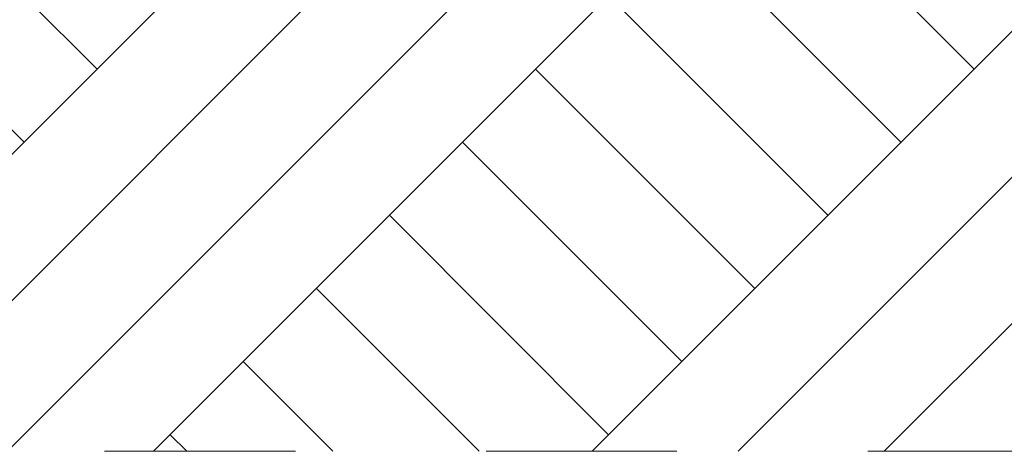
# Model space of a CAD drawing. Header units: millimetres. Extents: x 16408 to 39505, y -6861 to 26364.
# Tile 6 of 85: x 19848 to 21706, y -6374 to -5560. Entities that reach past the tile are written whole.
import ezdxf

# ---------------------------------------------------------------- set-up
doc = ezdxf.new("R2010")
doc.units = ezdxf.units.MM
doc.header["$MEASUREMENT"] = 0
doc.linetypes.add('Przerywana', pattern=[720, 360, -360])
doc.linetypes.add('Wipeout_Contour', pattern=[1000, 0, -1000])
doc.layers.add('0_Nr_pióra__1', color=7, linetype='Continuous', lineweight=13)
doc.layers.add('0_Nr_pióra__102', color=7, linetype='Continuous', lineweight=5, true_color=0xcccccc)

msp = doc.modelspace()

# ---------------------------------------------------------------- wipeouts: each hides what was drawn before it
at = {"color": 254, "linetype": 'Wipeout_Contour', "lineweight": 0, "ltscale": 157119.761231}
msp.add_wipeout([(26160.9, -5540.6), (24836.8, -5524.9), (21589.3, -5433), (19135.1, -5391.1), (16936.7, -5378.7), (16936.7, -6373.6), (26160.9, -6373.6)], dxfattribs=at)

# ---------------------------------------------------------------- next in the draw order: hatches: boundary and pattern name
at = {"layer": '0_Nr_pióra__102', "linetype": 'Continuous', "lineweight": 5, "true_color": 0xcccccc}
h = msp.add_hatch(dxfattribs=at)
h.set_pattern_fill('Grunt_0004', color=254, style=0, pattern_type=2)
h.set_pattern_definition([(45, (0, 0), (-413.657, 413.657), []), (45, (-137.9, 137.9), (-827.315, 827.315), []), (45, (-275.8, 275.8), (-827.315, 827.315), []), (135, (-413.66, 413.66), (137.8858, 137.8858), [585, -585])])
h.paths.add_polyline_path([(26160.9, -5540.6), (24836.8, -5524.9), (21589.3, -5433), (19135.1, -5391.1), (16936.7, -5378.7), (16936.7, -6373.6), (26160.9, -6373.6)])

# ---------------------------------------------------------------- next in the draw order: linework, layer by layer
at = {"layer": '0_Nr_pióra__1', "color": 7, "linetype": 'Przerywana', "lineweight": 13}
msp.add_line((16408, -6373.6), (39504.9, -6373.6), dxfattribs=at)

doc.saveas('drawing.dxf')
